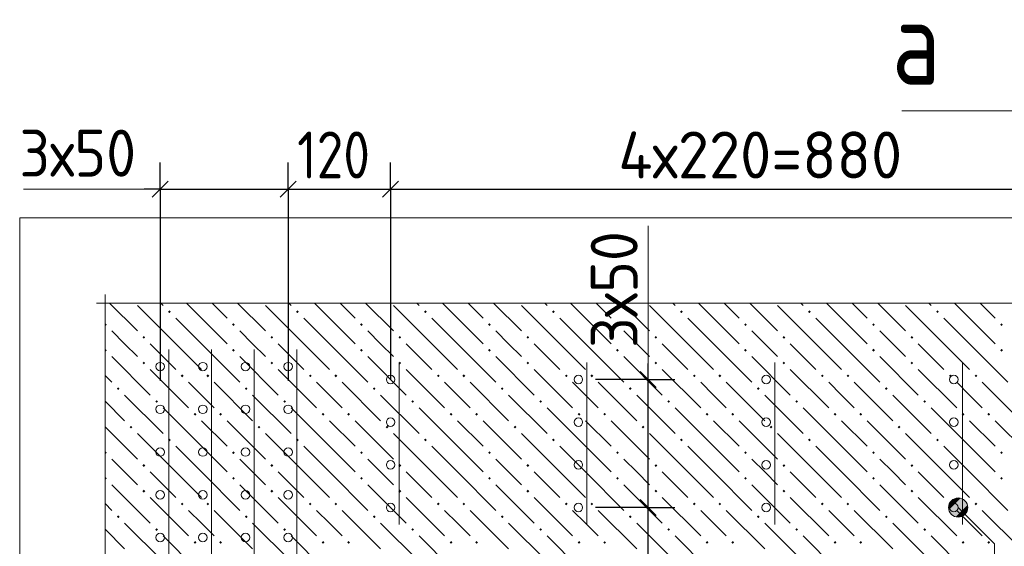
# Model space of a CAD drawing. Header units: millimetres. Extents: x 0 to 50400, y 0 to 35640.
# Tile 32 of 46: x 16770 to 22307, y 22858 to 25818. Entities that reach past the tile are written whole.
import ezdxf

# ---------------------------------------------------------------- set-up
doc = ezdxf.new("R2010")
doc.units = ezdxf.units.MM
for name, color, linetype, lineweight in [('Standard', 7, 'Continuous', 25), ('ЖБ Перекрытие верхний уровень', 7, 'Continuous', 35), ('Общий01', 7, 'Continuous', 13), ('Размерная линия_ общее', 7, 'Continuous', 13)]:
    doc.layers.add(name, color=color, linetype=linetype, lineweight=lineweight)
doc.layers.add('Вспомогательная арматура', color=7, linetype='Continuous', lineweight=18, true_color=0x656565)
doc.layers.add('Поперечная арматура', color=7, linetype='Continuous', lineweight=18, true_color=0x5a2814)
doc.layers.add('Размерная выноска', color=7, linetype='Continuous')
doc.styles.add('ISOCPEUR', font='txt')

msp = doc.modelspace()

# ---------------------------------------------------------------- hatches: boundary and pattern name
at = {"layer": 'ЖБ Перекрытие верхний уровень', "linetype": 'Continuous', "lineweight": 18, "transparency": 33554687}
for points in [[(17603.9, 24176.3), (17611.7, 24184.1), (17619.5, 24176.3), (17611.7, 24168.5)], [(18323.9, 24176.3), (18331.7, 24184.1), (18339.5, 24176.3), (18331.7, 24168.5)], [(19043.9, 24176.3), (19051.7, 24184.1), (19059.5, 24176.3), (19051.7, 24168.5)], [(19763.9, 24176.3), (19771.7, 24184.1), (19779.5, 24176.3), (19771.7, 24168.5)], [(20483.9, 24176.3), (20491.7, 24184.1), (20499.5, 24176.3), (20491.7, 24168.5)], [(21203.9, 24176.3), (21211.7, 24184.1), (21219.5, 24176.3), (21211.7, 24168.5)], [(21923.9, 24176.3), (21931.7, 24184.1), (21939.5, 24176.3), (21931.7, 24168.5)], [(17249.6, 24110), (17251.7, 24112.1), (17259.5, 24104.3), (17251.7, 24096.5), (17249.6, 24098.6)], [(17963.9, 24104.3), (17971.7, 24112.1), (17979.5, 24104.3), (17971.7, 24096.5)], [(18683.9, 24104.3), (18691.7, 24112.1), (18699.5, 24104.3), (18691.7, 24096.5)], [(19403.9, 24104.3), (19411.7, 24112.1), (19419.5, 24104.3), (19411.7, 24096.5)], [(20123.9, 24104.3), (20131.7, 24112.1), (20139.5, 24104.3), (20131.7, 24096.5)], [(20843.9, 24104.3), (20851.7, 24112.1), (20859.5, 24104.3), (20851.7, 24096.5)], [(21563.9, 24104.3), (21571.7, 24112.1), (21579.5, 24104.3), (21571.7, 24096.5)], [(22283.9, 24104.3), (22291.7, 24112.1), (22299.5, 24104.3), (22291.7, 24096.5)], [(17459.9, 24032.3), (17467.7, 24040.1), (17475.5, 24032.3), (17467.7, 24024.5)], [(18179.9, 24032.3), (18187.7, 24040.1), (18195.5, 24032.3), (18187.7, 24024.5)], [(18899.9, 24032.3), (18907.7, 24040.1), (18915.5, 24032.3), (18907.7, 24024.5)], [(19619.9, 24032.3), (19627.7, 24040.1), (19635.5, 24032.3), (19627.7, 24024.5)], [(20339.9, 24032.3), (20347.7, 24040.1), (20355.5, 24032.3), (20347.7, 24024.5)], [(21059.9, 24032.3), (21067.7, 24040.1), (21075.5, 24032.3), (21067.7, 24024.5)], [(21779.9, 24032.3), (21787.7, 24040.1), (21795.5, 24032.3), (21787.7, 24024.5)], [(17249.6, 23966), (17251.7, 23968.1), (17259.5, 23960.3), (17251.7, 23952.5), (17249.6, 23954.6)], [(17963.9, 23960.3), (17971.7, 23968.1), (17979.5, 23960.3), (17971.7, 23952.5)], [(18683.9, 23960.3), (18691.7, 23968.1), (18699.5, 23960.3), (18691.7, 23952.5)], [(19403.9, 23960.3), (19411.7, 23968.1), (19419.5, 23960.3), (19411.7, 23952.5)], [(20123.9, 23960.3), (20131.7, 23968.1), (20139.5, 23960.3), (20131.7, 23952.5)], [(20843.9, 23960.3), (20851.7, 23968.1), (20859.5, 23960.3), (20851.7, 23952.5)], [(21563.9, 23960.3), (21571.7, 23968.1), (21579.5, 23960.3), (21571.7, 23952.5)], [(22283.9, 23960.3), (22291.7, 23968.1), (22299.5, 23960.3), (22291.7, 23952.5)], [(17459.9, 23888.3), (17467.7, 23896.1), (17475.5, 23888.3), (17467.7, 23880.5)], [(18179.9, 23888.3), (18187.7, 23896.1), (18195.5, 23888.3), (18187.7, 23880.5)], [(18899.9, 23888.3), (18907.7, 23896.1), (18915.5, 23888.3), (18907.7, 23880.5)], [(19619.9, 23888.3), (19627.7, 23896.1), (19635.5, 23888.3), (19627.7, 23880.5)], [(20339.9, 23888.3), (20347.7, 23896.1), (20355.5, 23888.3), (20347.7, 23880.5)], [(21059.9, 23888.3), (21067.7, 23896.1), (21075.5, 23888.3), (21067.7, 23880.5)], [(21779.9, 23888.3), (21787.7, 23896.1), (21795.5, 23888.3), (21787.7, 23880.5)], [(17675.9, 23816.3), (17683.7, 23824.1), (17691.5, 23816.3), (17683.7, 23808.5)], [(17819.9, 23816.3), (17827.7, 23824.1), (17835.5, 23816.3), (17827.7, 23808.5)], [(18395.9, 23816.3), (18403.7, 23824.1), (18411.5, 23816.3), (18403.7, 23808.5)], [(18539.9, 23816.3), (18547.7, 23824.1), (18555.5, 23816.3), (18547.7, 23808.5)], [(19115.9, 23816.3), (19123.7, 23824.1), (19131.5, 23816.3), (19123.7, 23808.5)], [(19259.9, 23816.3), (19267.7, 23824.1), (19275.5, 23816.3), (19267.7, 23808.5)], [(19835.9, 23816.3), (19843.7, 23824.1), (19851.5, 23816.3), (19843.7, 23808.5)], [(19979.9, 23816.3), (19987.7, 23824.1), (19995.5, 23816.3), (19987.7, 23808.5)], [(20555.9, 23816.3), (20563.7, 23824.1), (20571.5, 23816.3), (20563.7, 23808.5)], [(20699.9, 23816.3), (20707.7, 23824.1), (20715.5, 23816.3), (20707.7, 23808.5)], [(21275.9, 23816.3), (21283.7, 23824.1), (21291.5, 23816.3), (21283.7, 23808.5)], [(21419.9, 23816.3), (21427.7, 23824.1), (21435.5, 23816.3), (21427.7, 23808.5)], [(21995.9, 23816.3), (22003.7, 23824.1), (22011.5, 23816.3), (22003.7, 23808.5)], [(22139.9, 23816.3), (22147.7, 23824.1), (22155.5, 23816.3), (22147.7, 23808.5)], [(17315.9, 23744.3), (17323.7, 23752.1), (17331.5, 23744.3), (17323.7, 23736.5)], [(18035.9, 23744.3), (18043.7, 23752.1), (18051.5, 23744.3), (18043.7, 23736.5)], [(18755.9, 23744.3), (18763.7, 23752.1), (18771.5, 23744.3), (18763.7, 23736.5)], [(19475.9, 23744.3), (19483.7, 23752.1), (19491.5, 23744.3), (19483.7, 23736.5)], [(20195.9, 23744.3), (20203.7, 23752.1), (20211.5, 23744.3), (20203.7, 23736.5)], [(20915.9, 23744.3), (20923.7, 23752.1), (20931.5, 23744.3), (20923.7, 23736.5)], [(21635.9, 23744.3), (21643.7, 23752.1), (21651.5, 23744.3), (21643.7, 23736.5)], [(17531.9, 23672.3), (17539.7, 23680.1), (17547.5, 23672.3), (17539.7, 23664.5)], [(18251.9, 23672.3), (18259.7, 23680.1), (18267.5, 23672.3), (18259.7, 23664.5)], [(18971.9, 23672.3), (18979.7, 23680.1), (18987.5, 23672.3), (18979.7, 23664.5)], [(19691.9, 23672.3), (19699.7, 23680.1), (19707.5, 23672.3), (19699.7, 23664.5)], [(20411.9, 23672.3), (20419.7, 23680.1), (20427.5, 23672.3), (20419.7, 23664.5)], [(21131.9, 23672.3), (21139.7, 23680.1), (21147.5, 23672.3), (21139.7, 23664.5)], [(21851.9, 23672.3), (21859.7, 23680.1), (21867.5, 23672.3), (21859.7, 23664.5)], [(17747.9, 23600.3), (17755.7, 23608.1), (17763.5, 23600.3), (17755.7, 23592.5)], [(17891.9, 23600.3), (17899.7, 23608.1), (17907.5, 23600.3), (17899.7, 23592.5)], [(18467.9, 23600.3), (18475.7, 23608.1), (18483.5, 23600.3), (18475.7, 23592.5)], [(18611.9, 23600.3), (18619.7, 23608.1), (18627.5, 23600.3), (18619.7, 23592.5)], [(19187.9, 23600.3), (19195.7, 23608.1), (19203.5, 23600.3), (19195.7, 23592.5)], [(19331.9, 23600.3), (19339.7, 23608.1), (19347.5, 23600.3), (19339.7, 23592.5)], [(19907.9, 23600.3), (19915.7, 23608.1), (19923.5, 23600.3), (19915.7, 23592.5)], [(20051.9, 23600.3), (20059.7, 23608.1), (20067.5, 23600.3), (20059.7, 23592.5)], [(20627.9, 23600.3), (20635.7, 23608.1), (20643.5, 23600.3), (20635.7, 23592.5)], [(20771.9, 23600.3), (20779.7, 23608.1), (20787.5, 23600.3), (20779.7, 23592.5)], [(21347.9, 23600.3), (21355.7, 23608.1), (21363.5, 23600.3), (21355.7, 23592.5)], [(21491.9, 23600.3), (21499.7, 23608.1), (21507.5, 23600.3), (21499.7, 23592.5)], [(22067.9, 23600.3), (22075.7, 23608.1), (22083.5, 23600.3), (22075.7, 23592.5)], [(22211.9, 23600.3), (22219.7, 23608.1), (22227.5, 23600.3), (22219.7, 23592.5)], [(17387.9, 23528.3), (17395.7, 23536.1), (17403.5, 23528.3), (17395.7, 23520.5)], [(18107.9, 23528.3), (18115.7, 23536.1), (18123.5, 23528.3), (18115.7, 23520.5)], [(18827.9, 23528.3), (18835.7, 23536.1), (18843.5, 23528.3), (18835.7, 23520.5)], [(19547.9, 23528.3), (19555.7, 23536.1), (19563.5, 23528.3), (19555.7, 23520.5)], [(20267.9, 23528.3), (20275.7, 23536.1), (20283.5, 23528.3), (20275.7, 23520.5)], [(20987.9, 23528.3), (20995.7, 23536.1), (21003.5, 23528.3), (20995.7, 23520.5)], [(21707.9, 23528.3), (21715.7, 23536.1), (21723.5, 23528.3), (21715.7, 23520.5)], [(17603.9, 23456.3), (17611.7, 23464.1), (17619.5, 23456.3), (17611.7, 23448.5)], [(18323.9, 23456.3), (18331.7, 23464.1), (18339.5, 23456.3), (18331.7, 23448.5)], [(19043.9, 23456.3), (19051.7, 23464.1), (19059.5, 23456.3), (19051.7, 23448.5)], [(19763.9, 23456.3), (19771.7, 23464.1), (19779.5, 23456.3), (19771.7, 23448.5)], [(20483.9, 23456.3), (20491.7, 23464.1), (20499.5, 23456.3), (20491.7, 23448.5)], [(21203.9, 23456.3), (21211.7, 23464.1), (21219.5, 23456.3), (21211.7, 23448.5)], [(21923.9, 23456.3), (21931.7, 23464.1), (21939.5, 23456.3), (21931.7, 23448.5)], [(17249.6, 23390), (17251.7, 23392.1), (17259.5, 23384.3), (17251.7, 23376.5), (17249.6, 23378.6)], [(17963.9, 23384.3), (17971.7, 23392.1), (17979.5, 23384.3), (17971.7, 23376.5)], [(18683.9, 23384.3), (18691.7, 23392.1), (18699.5, 23384.3), (18691.7, 23376.5)], [(19403.9, 23384.3), (19411.7, 23392.1), (19419.5, 23384.3), (19411.7, 23376.5)], [(20123.9, 23384.3), (20131.7, 23392.1), (20139.5, 23384.3), (20131.7, 23376.5)], [(20843.9, 23384.3), (20851.7, 23392.1), (20859.5, 23384.3), (20851.7, 23376.5)], [(21563.9, 23384.3), (21571.7, 23392.1), (21579.5, 23384.3), (21571.7, 23376.5)], [(22283.9, 23384.3), (22291.7, 23392.1), (22299.5, 23384.3), (22291.7, 23376.5)], [(17459.9, 23312.3), (17467.7, 23320.1), (17475.5, 23312.3), (17467.7, 23304.5)], [(18179.9, 23312.3), (18187.7, 23320.1), (18195.5, 23312.3), (18187.7, 23304.5)], [(18899.9, 23312.3), (18907.7, 23320.1), (18915.5, 23312.3), (18907.7, 23304.5)], [(19619.9, 23312.3), (19627.7, 23320.1), (19635.5, 23312.3), (19627.7, 23304.5)], [(20339.9, 23312.3), (20347.7, 23320.1), (20355.5, 23312.3), (20347.7, 23304.5)], [(21059.9, 23312.3), (21067.7, 23320.1), (21075.5, 23312.3), (21067.7, 23304.5)], [(21779.9, 23312.3), (21787.7, 23320.1), (21795.5, 23312.3), (21787.7, 23304.5)], [(17249.6, 23246), (17251.7, 23248.1), (17259.5, 23240.3), (17251.7, 23232.5), (17249.6, 23234.6)], [(17963.9, 23240.3), (17971.7, 23248.1), (17979.5, 23240.3), (17971.7, 23232.5)], [(18683.9, 23240.3), (18691.7, 23248.1), (18699.5, 23240.3), (18691.7, 23232.5)], [(19403.9, 23240.3), (19411.7, 23248.1), (19419.5, 23240.3), (19411.7, 23232.5)], [(20123.9, 23240.3), (20131.7, 23248.1), (20139.5, 23240.3), (20131.7, 23232.5)], [(20843.9, 23240.3), (20851.7, 23248.1), (20859.5, 23240.3), (20851.7, 23232.5)], [(21563.9, 23240.3), (21571.7, 23248.1), (21579.5, 23240.3), (21571.7, 23232.5)], [(22283.9, 23240.3), (22291.7, 23248.1), (22299.5, 23240.3), (22291.7, 23232.5)], [(17459.9, 23168.3), (17467.7, 23176.1), (17475.5, 23168.3), (17467.7, 23160.5)], [(18179.9, 23168.3), (18187.7, 23176.1), (18195.5, 23168.3), (18187.7, 23160.5)], [(18899.9, 23168.3), (18907.7, 23176.1), (18915.5, 23168.3), (18907.7, 23160.5)], [(19619.9, 23168.3), (19627.7, 23176.1), (19635.5, 23168.3), (19627.7, 23160.5)], [(20339.9, 23168.3), (20347.7, 23176.1), (20355.5, 23168.3), (20347.7, 23160.5)], [(21059.9, 23168.3), (21067.7, 23176.1), (21075.5, 23168.3), (21067.7, 23160.5)], [(21779.9, 23168.3), (21787.7, 23176.1), (21795.5, 23168.3), (21787.7, 23160.5)], [(17675.9, 23096.3), (17683.7, 23104.1), (17691.5, 23096.3), (17683.7, 23088.5)], [(17819.9, 23096.3), (17827.7, 23104.1), (17835.5, 23096.3), (17827.7, 23088.5)], [(18395.9, 23096.3), (18403.7, 23104.1), (18411.5, 23096.3), (18403.7, 23088.5)], [(18539.9, 23096.3), (18547.7, 23104.1), (18555.5, 23096.3), (18547.7, 23088.5)], [(19115.9, 23096.3), (19123.7, 23104.1), (19131.5, 23096.3), (19123.7, 23088.5)], [(19259.9, 23096.3), (19267.7, 23104.1), (19275.5, 23096.3), (19267.7, 23088.5)], [(19835.9, 23096.3), (19843.7, 23104.1), (19851.5, 23096.3), (19843.7, 23088.5)], [(19979.9, 23096.3), (19987.7, 23104.1), (19995.5, 23096.3), (19987.7, 23088.5)], [(20555.9, 23096.3), (20563.7, 23104.1), (20571.5, 23096.3), (20563.7, 23088.5)], [(20699.9, 23096.3), (20707.7, 23104.1), (20715.5, 23096.3), (20707.7, 23088.5)], [(21275.9, 23096.3), (21283.7, 23104.1), (21291.5, 23096.3), (21283.7, 23088.5)], [(21419.9, 23096.3), (21427.7, 23104.1), (21435.5, 23096.3), (21427.7, 23088.5)], [(21995.9, 23096.3), (22003.7, 23104.1), (22011.5, 23096.3), (22003.7, 23088.5)], [(22139.9, 23096.3), (22147.7, 23104.1), (22155.5, 23096.3), (22147.7, 23088.5)], [(17315.9, 23024.3), (17323.7, 23032.1), (17331.5, 23024.3), (17323.7, 23016.5)], [(18035.9, 23024.3), (18043.7, 23032.1), (18051.5, 23024.3), (18043.7, 23016.5)], [(18755.9, 23024.3), (18763.7, 23032.1), (18771.5, 23024.3), (18763.7, 23016.5)], [(19475.9, 23024.3), (19483.7, 23032.1), (19491.5, 23024.3), (19483.7, 23016.5)], [(20195.9, 23024.3), (20203.7, 23032.1), (20211.5, 23024.3), (20203.7, 23016.5)], [(20915.9, 23024.3), (20923.7, 23032.1), (20931.5, 23024.3), (20923.7, 23016.5)], [(21635.9, 23024.3), (21643.7, 23032.1), (21651.5, 23024.3), (21643.7, 23016.5)], [(17531.9, 22952.3), (17539.7, 22960.1), (17547.5, 22952.3), (17539.7, 22944.5)], [(18251.9, 22952.3), (18259.7, 22960.1), (18267.5, 22952.3), (18259.7, 22944.5)], [(18971.9, 22952.3), (18979.7, 22960.1), (18987.5, 22952.3), (18979.7, 22944.5)], [(19691.9, 22952.3), (19699.7, 22960.1), (19707.5, 22952.3), (19699.7, 22944.5)], [(20411.9, 22952.3), (20419.7, 22960.1), (20427.5, 22952.3), (20419.7, 22944.5)], [(21131.9, 22952.3), (21139.7, 22960.1), (21147.5, 22952.3), (21139.7, 22944.5)], [(21851.9, 22952.3), (21859.7, 22960.1), (21867.5, 22952.3), (21859.7, 22944.5)], [(17747.9, 22880.3), (17755.7, 22888.1), (17763.5, 22880.3), (17755.7, 22872.5)], [(17891.9, 22880.3), (17899.7, 22888.1), (17907.5, 22880.3), (17899.7, 22872.5)], [(18467.9, 22880.3), (18475.7, 22888.1), (18483.5, 22880.3), (18475.7, 22872.5)], [(18611.9, 22880.3), (18619.7, 22888.1), (18627.5, 22880.3), (18619.7, 22872.5)], [(19187.9, 22880.3), (19195.7, 22888.1), (19203.5, 22880.3), (19195.7, 22872.5)], [(19331.9, 22880.3), (19339.7, 22888.1), (19347.5, 22880.3), (19339.7, 22872.5)], [(19907.9, 22880.3), (19915.7, 22888.1), (19923.5, 22880.3), (19915.7, 22872.5)], [(20051.9, 22880.3), (20059.7, 22888.1), (20067.5, 22880.3), (20059.7, 22872.5)], [(20627.9, 22880.3), (20635.7, 22888.1), (20643.5, 22880.3), (20635.7, 22872.5)], [(20771.9, 22880.3), (20779.7, 22888.1), (20787.5, 22880.3), (20779.7, 22872.5)], [(21347.9, 22880.3), (21355.7, 22888.1), (21363.5, 22880.3), (21355.7, 22872.5)], [(21491.9, 22880.3), (21499.7, 22888.1), (21507.5, 22880.3), (21499.7, 22872.5)], [(22067.9, 22880.3), (22075.7, 22888.1), (22083.5, 22880.3), (22075.7, 22872.5)], [(22211.9, 22880.3), (22219.7, 22888.1), (22227.5, 22880.3), (22219.7, 22872.5)]]:
    msp.add_hatch(color=7, dxfattribs=at).paths.add_polyline_path(points, flags=16)
at = {"layer": 'Общий01', "linetype": 'Continuous', "lineweight": 13, "transparency": 33554687}
for points in [[(21996, 23089.8), (22034.2, 23128), (22009.7, 23114.3)], [(22034.2, 23128), (21996, 23089.8), (21996, 23062.3)], [(22034.2, 23128), (21996, 23062.3), (22061.6, 23128)], [(22061.6, 23128), (21996, 23062.3), (22009.7, 23037.9)], [(22061.6, 23128), (22009.7, 23037.9), (22086.1, 23114.3)], [(22086.1, 23114.3), (22009.7, 23037.9), (22034.2, 23024.2)], [(22086.1, 23114.3), (22034.2, 23024.2), (22099.8, 23089.8)], [(22099.8, 23089.8), (22034.2, 23024.2), (22061.6, 23024.2)], [(22099.8, 23089.8), (22061.6, 23024.2), (22099.8, 23062.3)], [(22099.8, 23062.3), (22061.6, 23024.2), (22086.1, 23037.9)]]:
    msp.add_hatch(color=7, dxfattribs=at).paths.add_polyline_path(points)

# ---------------------------------------------------------------- linework, layer by layer
at = {"layer": 'Standard', "color": 251, "linetype": 'Continuous', "lineweight": -3, "true_color": 0x656565, "transparency": 33554687}
for p, q in [((17559.9, 24865.5), (17559.9, 25015.5)), ((18279.9, 24865.5), (18279.9, 25015.5)), ((18855.9, 24865.5), (18855.9, 25015.5)), ((17559.9, 24865.5), (17559.9, 24715.5)), ((17559.9, 24865.5), (17559.9, 23788.5)), ((18279.9, 24865.5), (18279.9, 24715.5)), ((18279.9, 24865.5), (18279.9, 23788.5)), ((18855.9, 24865.5), (18855.9, 24715.5)), ((18855.9, 24865.5), (18855.9, 23796.1)), ((20303.8, 23796.1), (20153.8, 23796.1)), ((20303.8, 23796.1), (20453.8, 23796.1)), ((20303.8, 23076.1), (20153.8, 23076.1)), ((20303.8, 23076.1), (20453.8, 23076.1))]:
    msp.add_line(p, q, dxfattribs=at)
at = {"layer": 'Standard', "color": 7, "linetype": 'Continuous', "lineweight": -3, "transparency": 33554687}
for p, q in [((17559.9, 24865.5), (17469.9, 24865.5)), ((17559.9, 24865.5), (18279.9, 24865.5)), ((18279.9, 24865.5), (18855.9, 24865.5)), ((18855.9, 24865.5), (23079.9, 24865.5)), ((20303.8, 23796.1), (20303.8, 23886.1)), ((20303.8, 23076.1), (20303.8, 23796.1)), ((20303.8, 22788.1), (20303.8, 23076.1))]:
    msp.add_line(p, q, dxfattribs=at)
at = {"layer": 'Standard', "color": 7, "linetype": 'Continuous', "lineweight": 25, "transparency": 33554687}
for p, q in [((17514.9, 24820.5), (17604.9, 24910.5)), ((18234.9, 24820.5), (18324.9, 24910.5)), ((18810.9, 24820.5), (18900.9, 24910.5)), ((20348.8, 23751.1), (20258.8, 23841.1)), ((20348.8, 23031.1), (20258.8, 23121.1))]:
    msp.add_line(p, q, dxfattribs=at)
at = {"layer": 'Standard', "color": 7, "linetype": 'Continuous', "lineweight": 13, "transparency": 33554687}
for points in [[(21731.6, 25304.8), (22691.6, 25304.8), (22691.6, 25079.2)], [(21731.6, 25304.8), (22336.4, 25304.8), (22691.6, 25304.8)]]:
    msp.add_lwpolyline(points, dxfattribs=at)
at = {"layer": 'Standard', "color": 254, "linetype": 'Continuous', "lineweight": 18, "true_color": 0xc4c4ff, "transparency": 33554687}
msp.add_lwpolyline([(16769.6, 19363.5), (25658.3, 19363.5), (25658.3, 24704.7), (16769.6, 24704.7), (16769.6, 19363.5)], dxfattribs=at)
at = {"layer": 'Standard', "color": 251, "linetype": 'Continuous', "lineweight": -3, "true_color": 0x656565, "transparency": 33554687}
for points in [[(20303.8, 23796.1), (20284.7, 23796.1), (20284.7, 23796.1), (20007.9, 23796.1)], [(20303.8, 23076.1), (20284.1, 23076.1), (20284.1, 23076.1), (20007.9, 23076.1)]]:
    msp.add_lwpolyline(points, dxfattribs=at)
at = {"layer": 'Вспомогательная арматура', "color": 251, "linetype": 'Continuous', "lineweight": 18, "true_color": 0x656565, "transparency": 33554687}
for p, q in [((17607.9, 23964.1), (17607.9, 20412.1)), ((17607.9, 23964.1), (17607.9, 20412.1)), ((17847.9, 23964.1), (17847.9, 20412.1)), ((17847.9, 23964.1), (17847.9, 20412.1)), ((18087.9, 23964.1), (18087.9, 20412.1)), ((18087.9, 23964.1), (18087.9, 20412.1)), ((18327.9, 23964.1), (18327.9, 20412.1)), ((18327.9, 23964.1), (18327.9, 20412.1)), ((18903.9, 22980.1), (18903.9, 23892.1)), ((18903.9, 22980.1), (18903.9, 23892.1)), ((19959.9, 22980.1), (19959.9, 23892.1)), ((19959.9, 22980.1), (19959.9, 23892.1)), ((21015.9, 22980.1), (21015.9, 23892.1)), ((21015.9, 22980.1), (21015.9, 23892.1)), ((22071.9, 22980.1), (22071.9, 23892.1)), ((22071.9, 22980.1), (22071.9, 23892.1))]:
    msp.add_line(p, q, dxfattribs=at)
at = {"layer": 'ЖБ Перекрытие верхний уровень', "color": 9, "linetype": 'Continuous', "lineweight": 18, "true_color": 0xc7c7c7, "transparency": 33554687}
for p, q in [((17275.4, 24224.7), (17431.7, 24068.3)), ((17647.7, 23996.3), (17431.7, 24212.3)), ((17563.4, 24224.7), (17575.7, 24212.3)), ((17791.7, 24140.3), (17707.4, 24224.7)), ((17851.4, 24224.7), (17935.7, 24140.3)), ((17995.4, 24224.7), (18151.7, 24068.3)), ((18367.7, 23996.3), (18151.7, 24212.3)), ((18283.4, 24224.7), (18295.7, 24212.3)), ((18511.7, 24140.3), (18427.4, 24224.7)), ((18571.4, 24224.7), (18655.7, 24140.3)), ((18715.4, 24224.7), (18871.7, 24068.3)), ((19087.7, 23996.3), (18871.7, 24212.3)), ((19003.4, 24224.7), (19015.7, 24212.3)), ((19231.7, 24140.3), (19147.4, 24224.7)), ((19291.4, 24224.7), (19375.7, 24140.3)), ((19435.4, 24224.7), (19591.7, 24068.3)), ((19807.7, 23996.3), (19591.7, 24212.3)), ((19723.4, 24224.7), (19735.7, 24212.3)), ((19951.7, 24140.3), (19867.4, 24224.7)), ((20011.4, 24224.7), (20095.7, 24140.3)), ((20155.4, 24224.7), (20311.7, 24068.3)), ((20527.7, 23996.3), (20311.7, 24212.3)), ((20443.4, 24224.7), (20455.7, 24212.3)), ((20671.7, 24140.3), (20587.4, 24224.7)), ((20731.4, 24224.7), (20815.7, 24140.3)), ((20875.4, 24224.7), (21031.7, 24068.3)), ((21247.7, 23996.3), (21031.7, 24212.3)), ((21163.4, 24224.7), (21175.7, 24212.3)), ((21391.7, 24140.3), (21307.4, 24224.7)), ((21451.4, 24224.7), (21535.7, 24140.3)), ((21595.4, 24224.7), (21751.7, 24068.3)), ((21967.7, 23996.3), (21751.7, 24212.3)), ((21883.4, 24224.7), (21895.7, 24212.3)), ((22111.7, 24140.3), (22027.4, 24224.7)), ((22171.4, 24224.7), (22255.7, 24140.3)), ((17647.7, 24140.3), (17791.7, 23996.3)), ((17791.7, 24140.3), (17935.7, 23996.3)), ((18367.7, 24140.3), (18511.7, 23996.3)), ((18511.7, 24140.3), (18655.7, 23996.3)), ((19087.7, 24140.3), (19231.7, 23996.3)), ((19231.7, 24140.3), (19375.7, 23996.3)), ((19807.7, 24140.3), (19951.7, 23996.3)), ((19951.7, 24140.3), (20095.7, 23996.3)), ((20527.7, 24140.3), (20671.7, 23996.3)), ((20671.7, 24140.3), (20815.7, 23996.3)), ((21247.7, 24140.3), (21391.7, 23996.3)), ((21391.7, 24140.3), (21535.7, 23996.3)), ((21967.7, 24140.3), (22111.7, 23996.3)), ((22111.7, 24140.3), (22255.7, 23996.3)), ((17359.7, 23996.3), (17287.7, 24068.3)), ((18079.7, 23996.3), (18007.7, 24068.3)), ((18799.7, 23996.3), (18727.7, 24068.3)), ((19519.7, 23996.3), (19447.7, 24068.3)), ((20239.7, 23996.3), (20167.7, 24068.3)), ((20959.7, 23996.3), (20887.7, 24068.3)), ((21679.7, 23996.3), (21607.7, 24068.3)), ((17431.7, 23924.3), (17359.7, 23996.3)), ((17503.7, 23996.3), (17647.7, 23852.3)), ((17647.7, 23996.3), (17791.7, 23852.3)), ((17791.7, 23996.3), (18007.7, 23780.3)), ((18151.7, 23924.3), (18079.7, 23996.3)), ((18223.7, 23996.3), (18367.7, 23852.3)), ((18367.7, 23996.3), (18511.7, 23852.3)), ((18511.7, 23996.3), (18727.7, 23780.3)), ((18871.7, 23924.3), (18799.7, 23996.3)), ((18943.7, 23996.3), (19087.7, 23852.3)), ((19087.7, 23996.3), (19231.7, 23852.3)), ((19231.7, 23996.3), (19447.7, 23780.3)), ((19591.7, 23924.3), (19519.7, 23996.3)), ((19663.7, 23996.3), (19807.7, 23852.3)), ((19807.7, 23996.3), (19951.7, 23852.3)), ((19951.7, 23996.3), (20167.7, 23780.3)), ((20311.7, 23924.3), (20239.7, 23996.3)), ((20383.7, 23996.3), (20527.7, 23852.3)), ((20527.7, 23996.3), (20671.7, 23852.3)), ((20671.7, 23996.3), (20887.7, 23780.3)), ((21031.7, 23924.3), (20959.7, 23996.3)), ((21103.7, 23996.3), (21247.7, 23852.3)), ((21247.7, 23996.3), (21391.7, 23852.3)), ((21391.7, 23996.3), (21607.7, 23780.3)), ((21751.7, 23924.3), (21679.7, 23996.3)), ((21823.7, 23996.3), (21967.7, 23852.3)), ((21967.7, 23996.3), (22111.7, 23852.3)), ((22111.7, 23996.3), (22327.7, 23780.3)), ((17287.7, 23924.3), (17503.7, 23708.3)), ((18007.7, 23924.3), (18223.7, 23708.3)), ((18727.7, 23924.3), (18943.7, 23708.3)), ((19447.7, 23924.3), (19663.7, 23708.3)), ((20167.7, 23924.3), (20383.7, 23708.3)), ((20887.7, 23924.3), (21103.7, 23708.3)), ((21607.7, 23924.3), (21823.7, 23708.3)), ((17249.6, 23818.4), (17287.7, 23780.3)), ((17503.7, 23852.3), (17719.7, 23636.3)), ((18223.7, 23852.3), (18439.7, 23636.3)), ((18943.7, 23852.3), (19159.7, 23636.3)), ((19663.7, 23852.3), (19879.7, 23636.3)), ((20383.7, 23852.3), (20599.7, 23636.3)), ((21103.7, 23852.3), (21319.7, 23636.3)), ((21823.7, 23852.3), (22039.7, 23636.3)), ((17791.7, 23708.3), (17719.7, 23780.3)), ((17863.7, 23780.3), (18079.7, 23564.3)), ((18511.7, 23708.3), (18439.7, 23780.3)), ((18583.7, 23780.3), (18799.7, 23564.3)), ((19231.7, 23708.3), (19159.7, 23780.3)), ((19303.7, 23780.3), (19519.7, 23564.3)), ((19951.7, 23708.3), (19879.7, 23780.3)), ((20023.7, 23780.3), (20239.7, 23564.3)), ((20671.7, 23708.3), (20599.7, 23780.3)), ((20743.7, 23780.3), (20959.7, 23564.3)), ((21391.7, 23708.3), (21319.7, 23780.3)), ((21463.7, 23780.3), (21679.7, 23564.3)), ((22111.7, 23708.3), (22039.7, 23780.3)), ((22183.7, 23780.3), (22399.7, 23564.3)), ((17359.7, 23708.3), (17575.7, 23492.3)), ((17863.7, 23636.3), (17791.7, 23708.3)), ((18079.7, 23708.3), (18295.7, 23492.3)), ((18583.7, 23636.3), (18511.7, 23708.3)), ((18799.7, 23708.3), (19015.7, 23492.3)), ((19303.7, 23636.3), (19231.7, 23708.3)), ((19519.7, 23708.3), (19735.7, 23492.3)), ((20023.7, 23636.3), (19951.7, 23708.3)), ((20239.7, 23708.3), (20455.7, 23492.3)), ((20743.7, 23636.3), (20671.7, 23708.3)), ((20959.7, 23708.3), (21175.7, 23492.3)), ((21463.7, 23636.3), (21391.7, 23708.3)), ((21679.7, 23708.3), (21895.7, 23492.3)), ((22183.7, 23636.3), (22111.7, 23708.3)), ((17249.6, 23674.4), (17359.7, 23564.3)), ((17791.7, 23420.3), (17575.7, 23636.3)), ((18511.7, 23420.3), (18295.7, 23636.3)), ((19231.7, 23420.3), (19015.7, 23636.3)), ((19951.7, 23420.3), (19735.7, 23636.3)), ((20671.7, 23420.3), (20455.7, 23636.3)), ((21391.7, 23420.3), (21175.7, 23636.3)), ((22111.7, 23420.3), (21895.7, 23636.3)), ((17791.7, 23564.3), (17935.7, 23420.3)), ((17935.7, 23564.3), (18151.7, 23348.3)), ((18511.7, 23564.3), (18655.7, 23420.3)), ((18655.7, 23564.3), (18871.7, 23348.3)), ((19231.7, 23564.3), (19375.7, 23420.3)), ((19375.7, 23564.3), (19591.7, 23348.3)), ((19951.7, 23564.3), (20095.7, 23420.3)), ((20095.7, 23564.3), (20311.7, 23348.3)), ((20671.7, 23564.3), (20815.7, 23420.3)), ((20815.7, 23564.3), (21031.7, 23348.3)), ((21391.7, 23564.3), (21535.7, 23420.3)), ((21535.7, 23564.3), (21751.7, 23348.3)), ((22111.7, 23564.3), (22255.7, 23420.3)), ((22255.7, 23564.3), (22471.7, 23348.3)), ((17249.6, 23530.4), (17431.7, 23348.3)), ((17647.7, 23276.3), (17431.7, 23492.3)), ((18367.7, 23276.3), (18151.7, 23492.3)), ((19087.7, 23276.3), (18871.7, 23492.3)), ((19807.7, 23276.3), (19591.7, 23492.3)), ((20527.7, 23276.3), (20311.7, 23492.3)), ((21247.7, 23276.3), (21031.7, 23492.3)), ((21967.7, 23276.3), (21751.7, 23492.3)), ((17647.7, 23420.3), (17791.7, 23276.3)), ((17791.7, 23420.3), (17935.7, 23276.3)), ((18367.7, 23420.3), (18511.7, 23276.3)), ((18511.7, 23420.3), (18655.7, 23276.3)), ((19087.7, 23420.3), (19231.7, 23276.3)), ((19231.7, 23420.3), (19375.7, 23276.3)), ((19807.7, 23420.3), (19951.7, 23276.3)), ((19951.7, 23420.3), (20095.7, 23276.3)), ((20527.7, 23420.3), (20671.7, 23276.3)), ((20671.7, 23420.3), (20815.7, 23276.3)), ((21247.7, 23420.3), (21391.7, 23276.3)), ((21391.7, 23420.3), (21535.7, 23276.3)), ((21967.7, 23420.3), (22111.7, 23276.3)), ((22111.7, 23420.3), (22255.7, 23276.3)), ((17359.7, 23276.3), (17287.7, 23348.3)), ((18079.7, 23276.3), (18007.7, 23348.3)), ((18799.7, 23276.3), (18727.7, 23348.3)), ((19519.7, 23276.3), (19447.7, 23348.3)), ((20239.7, 23276.3), (20167.7, 23348.3)), ((20959.7, 23276.3), (20887.7, 23348.3)), ((21679.7, 23276.3), (21607.7, 23348.3)), ((17431.7, 23204.3), (17359.7, 23276.3)), ((17503.7, 23276.3), (17647.7, 23132.3)), ((17647.7, 23276.3), (17791.7, 23132.3)), ((17791.7, 23276.3), (18007.7, 23060.3)), ((18151.7, 23204.3), (18079.7, 23276.3)), ((18223.7, 23276.3), (18367.7, 23132.3)), ((18367.7, 23276.3), (18511.7, 23132.3)), ((18511.7, 23276.3), (18727.7, 23060.3)), ((18871.7, 23204.3), (18799.7, 23276.3)), ((18943.7, 23276.3), (19087.7, 23132.3)), ((19087.7, 23276.3), (19231.7, 23132.3)), ((19231.7, 23276.3), (19447.7, 23060.3)), ((19591.7, 23204.3), (19519.7, 23276.3)), ((19663.7, 23276.3), (19807.7, 23132.3)), ((19807.7, 23276.3), (19951.7, 23132.3)), ((19951.7, 23276.3), (20167.7, 23060.3)), ((20311.7, 23204.3), (20239.7, 23276.3)), ((20383.7, 23276.3), (20527.7, 23132.3)), ((20527.7, 23276.3), (20671.7, 23132.3)), ((20671.7, 23276.3), (20887.7, 23060.3)), ((21031.7, 23204.3), (20959.7, 23276.3)), ((21103.7, 23276.3), (21247.7, 23132.3)), ((21247.7, 23276.3), (21391.7, 23132.3)), ((21391.7, 23276.3), (21607.7, 23060.3)), ((21751.7, 23204.3), (21679.7, 23276.3)), ((21823.7, 23276.3), (21967.7, 23132.3)), ((21967.7, 23276.3), (22111.7, 23132.3)), ((22111.7, 23276.3), (22327.7, 23060.3)), ((17287.7, 23204.3), (17503.7, 22988.3)), ((18007.7, 23204.3), (18223.7, 22988.3)), ((18727.7, 23204.3), (18943.7, 22988.3)), ((19447.7, 23204.3), (19663.7, 22988.3)), ((20167.7, 23204.3), (20383.7, 22988.3)), ((20887.7, 23204.3), (21103.7, 22988.3)), ((21607.7, 23204.3), (21823.7, 22988.3)), ((17249.6, 23098.4), (17287.7, 23060.3)), ((17503.7, 23132.3), (17719.7, 22916.3)), ((18223.7, 23132.3), (18439.7, 22916.3)), ((18943.7, 23132.3), (19159.7, 22916.3)), ((19663.7, 23132.3), (19879.7, 22916.3)), ((20383.7, 23132.3), (20599.7, 22916.3)), ((21103.7, 23132.3), (21319.7, 22916.3)), ((21823.7, 23132.3), (22039.7, 22916.3)), ((17791.7, 22988.3), (17719.7, 23060.3)), ((17863.7, 23060.3), (18079.7, 22844.3)), ((18511.7, 22988.3), (18439.7, 23060.3)), ((18583.7, 23060.3), (18799.7, 22844.3)), ((19231.7, 22988.3), (19159.7, 23060.3)), ((19303.7, 23060.3), (19519.7, 22844.3)), ((19951.7, 22988.3), (19879.7, 23060.3)), ((20023.7, 23060.3), (20239.7, 22844.3)), ((20671.7, 22988.3), (20599.7, 23060.3)), ((20743.7, 23060.3), (20959.7, 22844.3)), ((21391.7, 22988.3), (21319.7, 23060.3)), ((21463.7, 23060.3), (21679.7, 22844.3)), ((22111.7, 22988.3), (22039.7, 23060.3)), ((22183.7, 23060.3), (22399.7, 22844.3)), ((17359.7, 22988.3), (17575.7, 22772.3)), ((17863.7, 22916.3), (17791.7, 22988.3)), ((18079.7, 22988.3), (18295.7, 22772.3)), ((18583.7, 22916.3), (18511.7, 22988.3)), ((18799.7, 22988.3), (19015.7, 22772.3)), ((19303.7, 22916.3), (19231.7, 22988.3)), ((19519.7, 22988.3), (19735.7, 22772.3)), ((20023.7, 22916.3), (19951.7, 22988.3)), ((20239.7, 22988.3), (20455.7, 22772.3)), ((20743.7, 22916.3), (20671.7, 22988.3)), ((20959.7, 22988.3), (21175.7, 22772.3)), ((21463.7, 22916.3), (21391.7, 22988.3)), ((21679.7, 22988.3), (21895.7, 22772.3)), ((22183.7, 22916.3), (22111.7, 22988.3)), ((17249.6, 22954.4), (17359.7, 22844.3)), ((17791.7, 22700.3), (17575.7, 22916.3)), ((18511.7, 22700.3), (18295.7, 22916.3)), ((19231.7, 22700.3), (19015.7, 22916.3)), ((19951.7, 22700.3), (19735.7, 22916.3)), ((20671.7, 22700.3), (20455.7, 22916.3)), ((21391.7, 22700.3), (21175.7, 22916.3)), ((22111.7, 22700.3), (21895.7, 22916.3))]:
    msp.add_line(p, q, dxfattribs=at)
at = {"layer": 'Общий01', "color": 7, "linetype": 'Continuous', "lineweight": 13, "transparency": 33554687}
for p, q in [((22009.7, 23114.3), (22009.7, 23114.3)), ((22086.1, 23114.3), (22086.1, 23114.3)), ((22009.7, 23037.9), (22009.7, 23037.9)), ((22086.1, 23037.9), (22086.1, 23037.9))]:
    msp.add_line(p, q, dxfattribs=at)
msp.add_lwpolyline([(22047.9, 23076.1), (22251.5, 22872.4), (22251.5, 19374.3), (22095.9, 19374.3)], dxfattribs=at)
msp.add_circle((22047.9, 23076.1), 54, dxfattribs=at)
at = {"layer": 'Поперечная арматура', "color": 19, "linetype": 'Continuous', "lineweight": 18, "true_color": 0x5a2814, "transparency": 33554687}
for centre in [(17559.9, 23868.1), (17799.9, 23868.1), (18039.9, 23868.1), (18279.9, 23868.1), (18855.9, 23796.1), (19911.9, 23796.1), (20967.9, 23796.1), (22023.9, 23796.1), (17559.9, 23628.1), (17799.9, 23628.1), (18039.9, 23628.1), (18279.9, 23628.1), (18855.9, 23556.1), (19911.9, 23556.1), (20967.9, 23556.1), (22023.9, 23556.1), (17559.9, 23388.1), (17799.9, 23388.1), (18039.9, 23388.1), (18279.9, 23388.1), (18855.9, 23316.1), (19911.9, 23316.1), (20967.9, 23316.1), (22023.9, 23316.1), (17559.9, 23148.1), (17799.9, 23148.1), (18039.9, 23148.1), (18279.9, 23148.1), (18855.9, 23076.1), (19911.9, 23076.1), (20967.9, 23076.1), (22023.9, 23076.1), (17559.9, 22908.1), (17799.9, 22908.1), (18039.9, 22908.1), (18279.9, 22908.1)]:
    msp.add_circle(centre, 24, dxfattribs=at)
at = {"layer": 'Размерная выноска', "color": 7, "linetype": 'Continuous', "lineweight": 13, "transparency": 33554687}
for p, q in [((17249.6, 24272.7), (17249.6, 19795.5)), ((25226.3, 24224.7), (17201.6, 24224.7))]:
    msp.add_line(p, q, dxfattribs=at)
at = {"layer": 'Размерная линия_ общее', "color": 7, "linetype": 'Continuous', "lineweight": 13, "transparency": 33554687}
for p, q in [((17559.9, 24865.5), (16791.9, 24865.5)), ((20303.8, 24660.1), (20303.8, 23796.1))]:
    msp.add_line(p, q, dxfattribs=at)

# ---------------------------------------------------------------- texts
at = {"layer": 'Standard', "color": 7, "linetype": 'Continuous', "lineweight": 35, "transparency": 33554687, "insert": (21676.4, 25452.9), "char_height": 480, "width": 575.728, "attachment_point": 7, "style": 'ISOCPEUR'}
msp.add_mtext('\\W0.80;а', dxfattribs=at)
at = {"layer": 'Standard', "color": 7, "linetype": 'Continuous', "lineweight": 25, "transparency": 33554687, "char_height": 264, "attachment_point": 7, "style": 'ISOCPEUR'}
for s, insert, width in [('\\W0.93;3х50', (16767.8, 24935.7), 861.713), ('\\W0.83;120', (18330.3, 24925.5), 610.286), ('\\W0.97;4х220=880', (20136.3, 24925.5), 1816.239)]:
    msp.add_mtext(s, dxfattribs=dict(at, insert=insert, width=width))
at = {"layer": 'Standard', "color": 7, "linetype": 'Continuous', "lineweight": 25, "transparency": 33554687, "insert": (20245.2, 23972.9), "char_height": 264, "width": 861.713, "attachment_point": 7, "rotation": 90, "style": 'ISOCPEUR'}
msp.add_mtext('\\W0.93;3х50', dxfattribs=at)

doc.saveas('drawing.dxf')
